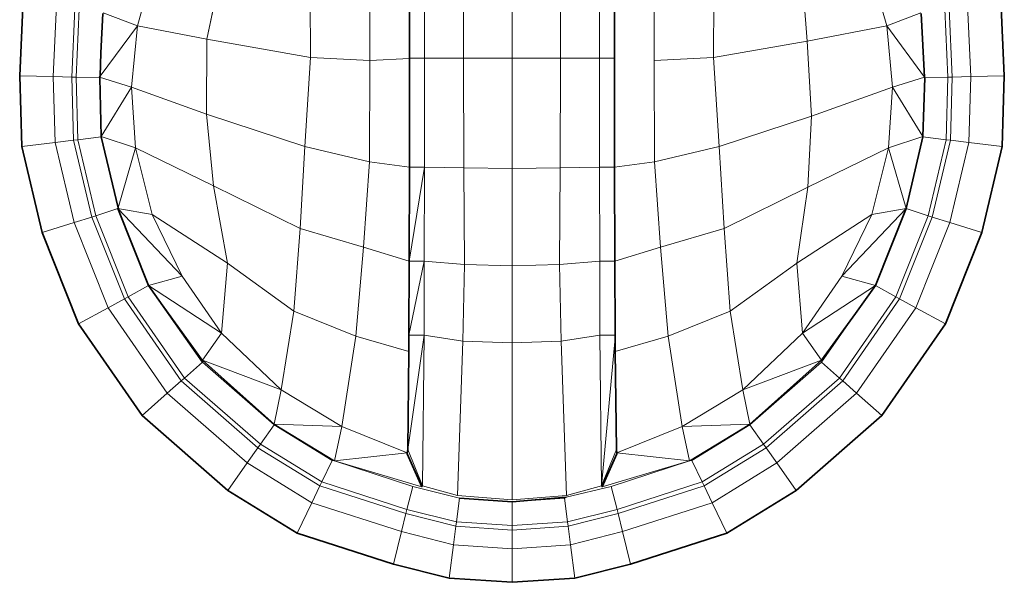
# Model space of a CAD drawing. Header units: inches. Extents: x 0 to 12.9, y 0 to 8.3.
# Tile 8 of 33: x 2.968 to 3.176, y 6.375 to 6.494. Entities that reach past the tile are written whole.
import ezdxf

# ---------------------------------------------------------------- set-up
doc = ezdxf.new("R2010")
doc.units = ezdxf.units.IN
doc.header["$MEASUREMENT"] = 0

# ---------------------------------------------------------------- blocks, each defined once
blk = doc.blocks.new('MODEL_0')
at = {"lineweight": 0}
for p, q in [((2.99257, 6.49306), (2.99667, 6.508)), ((2.99667, 6.508), (2.99257, 6.49306)), ((3.07206, 6.48624), (3.07206, 6.50686)), ((3.07206, 6.50686), (3.07206, 6.48624)), ((3.14743, 6.508), (3.15154, 6.49306)), ((3.15154, 6.49306), (3.14743, 6.508)), ((3.0073, 6.49022), (3.01075, 6.50633)), ((3.01075, 6.50633), (3.0073, 6.49022)), ((3.02925, 6.50501), (3.02927, 6.48634)), ((3.02927, 6.48634), (3.02925, 6.50501)), ((3.0503, 6.48623), (3.0503, 6.50523)), ((3.0503, 6.50523), (3.0503, 6.48623)), ((3.05352, 6.48623), (3.05352, 6.50639)), ((3.05352, 6.50639), (3.05352, 6.48623)), ((3.06178, 6.48623), (3.0617, 6.50662)), ((3.0617, 6.50662), (3.06178, 6.48623)), ((3.0824, 6.50662), (3.08233, 6.48623)), ((3.08233, 6.48623), (3.0824, 6.50662)), ((3.09058, 6.50639), (3.09058, 6.48623)), ((3.09058, 6.48623), (3.09058, 6.50639)), ((3.0938, 6.50523), (3.0938, 6.48623)), ((3.11483, 6.48634), (3.11485, 6.50501)), ((3.11485, 6.50501), (3.11483, 6.48634)), ((3.13336, 6.50633), (3.13465, 6.48984)), ((3.13465, 6.48984), (3.13336, 6.50633)), ((3.04189, 6.48572), (3.04189, 6.50446)), ((3.04189, 6.50446), (3.04189, 6.48572)), ((3.10222, 6.48572), (3.10222, 6.50446)), ((2.96833, 6.49874), (2.96761, 6.48246)), ((2.96761, 6.48246), (2.96833, 6.49874)), ((3.17649, 6.48246), (3.17577, 6.49874)), ((3.17577, 6.49874), (3.17649, 6.48246)), ((2.97471, 6.4823), (2.97539, 6.49747)), ((2.97539, 6.49747), (2.97471, 6.4823)), ((2.97865, 6.48221), (2.9793, 6.49677)), ((2.9793, 6.49677), (2.97865, 6.48221)), ((2.97957, 6.4822), (2.98021, 6.4966)), ((2.98021, 6.4966), (2.97957, 6.4822)), ((3.16389, 6.4966), (3.16453, 6.4822)), ((3.16453, 6.4822), (3.16389, 6.4966)), ((3.16481, 6.49677), (3.16545, 6.48221)), ((3.16545, 6.48221), (3.16481, 6.49677)), ((3.16872, 6.49747), (3.16939, 6.4823)), ((3.16939, 6.4823), (3.16872, 6.49747)), ((2.98485, 6.48738), (2.98522, 6.4957)), ((2.98522, 6.4957), (2.98485, 6.48738)), ((2.99257, 6.49306), (2.98531, 6.49587)), ((2.98531, 6.49587), (2.99257, 6.49306)), ((3.1588, 6.49587), (3.15154, 6.49306)), ((3.15154, 6.49306), (3.1588, 6.49587)), ((3.15888, 6.4957), (3.15953, 6.48219)), ((3.15953, 6.48219), (3.15888, 6.4957)), ((2.98471, 6.48237), (2.99257, 6.49306)), ((2.99257, 6.49306), (2.98471, 6.48237)), ((2.99134, 6.48004), (2.99257, 6.49306)), ((2.99257, 6.49306), (2.99134, 6.48004)), ((2.99257, 6.49306), (3.0073, 6.49022)), ((3.0073, 6.49022), (2.99257, 6.49306)), ((3.13465, 6.48984), (3.15154, 6.49306)), ((3.15154, 6.49306), (3.13465, 6.48984)), ((3.15154, 6.49306), (3.15276, 6.48004)), ((3.15276, 6.48004), (3.15154, 6.49306)), ((3.15154, 6.49306), (3.15953, 6.48219)), ((3.15953, 6.48219), (3.15154, 6.49306)), ((3.00726, 6.47432), (3.0073, 6.49022)), ((3.0073, 6.49022), (3.00726, 6.47432)), ((3.02927, 6.48634), (3.0073, 6.49022)), ((3.0073, 6.49022), (3.02927, 6.48634)), ((3.11483, 6.48634), (3.13465, 6.48984)), ((3.13465, 6.48984), (3.11483, 6.48634)), ((3.13465, 6.48984), (3.13561, 6.47392)), ((3.13561, 6.47392), (3.13465, 6.48984)), ((2.98471, 6.48237), (2.98485, 6.48738)), ((2.98485, 6.48738), (2.98471, 6.48237)), ((3.02927, 6.48634), (3.02811, 6.4675)), ((3.02811, 6.4675), (3.02927, 6.48634)), ((3.02927, 6.48634), (3.04189, 6.48572)), ((3.04189, 6.48572), (3.02927, 6.48634)), ((3.0503, 6.48614), (3.04189, 6.48572)), ((3.04189, 6.48572), (3.0503, 6.48614)), ((3.05352, 6.48623), (3.0503, 6.48623)), ((3.0503, 6.48614), (3.0503, 6.48623)), ((3.0503, 6.48623), (3.05352, 6.48623)), ((3.0503, 6.48623), (3.0503, 6.48614)), ((3.0503, 6.46308), (3.0503, 6.48614)), ((3.0503, 6.48614), (3.0503, 6.46308)), ((3.06178, 6.48623), (3.05352, 6.48623)), ((3.05352, 6.48623), (3.06178, 6.48623)), ((3.05352, 6.46308), (3.05352, 6.48623)), ((3.05352, 6.48623), (3.05352, 6.46308)), ((3.07206, 6.48624), (3.06178, 6.48623)), ((3.06178, 6.48623), (3.07206, 6.48624)), ((3.06185, 6.46295), (3.06178, 6.48623)), ((3.06178, 6.48623), (3.06185, 6.46295)), ((3.08233, 6.48623), (3.07206, 6.48624)), ((3.07206, 6.48624), (3.08233, 6.48623)), ((3.07206, 6.46281), (3.07206, 6.48624)), ((3.07206, 6.48624), (3.07206, 6.46281)), ((3.08225, 6.46295), (3.08233, 6.48623)), ((3.08233, 6.48623), (3.08225, 6.46295)), ((3.09058, 6.48623), (3.08233, 6.48623)), ((3.08233, 6.48623), (3.09058, 6.48623)), ((3.0938, 6.48623), (3.09058, 6.48623)), ((3.09058, 6.48623), (3.09058, 6.46308)), ((3.09058, 6.46308), (3.09058, 6.48623)), ((3.09058, 6.48623), (3.0938, 6.48623)), ((3.0938, 6.48623), (3.0938, 6.48614)), ((3.0938, 6.48614), (3.09382, 6.46307)), ((3.10222, 6.48572), (3.11483, 6.48634)), ((3.11483, 6.48634), (3.10222, 6.48572)), ((3.11483, 6.48634), (3.11599, 6.4675)), ((3.11599, 6.4675), (3.11483, 6.48634)), ((3.04189, 6.48572), (3.04184, 6.46424)), ((3.04184, 6.46424), (3.04189, 6.48572)), ((3.10226, 6.46424), (3.10222, 6.48572)), ((2.96761, 6.48246), (2.96803, 6.46747)), ((2.97471, 6.4823), (2.96761, 6.48246)), ((2.96803, 6.46747), (2.96761, 6.48246)), ((2.96761, 6.48246), (2.97471, 6.4823)), ((2.9751, 6.46833), (2.97471, 6.4823)), ((2.97471, 6.4823), (2.97865, 6.48221)), ((2.97865, 6.48221), (2.97471, 6.4823)), ((2.97471, 6.4823), (2.9751, 6.46833)), ((2.97903, 6.4688), (2.97865, 6.48221)), ((2.97865, 6.48221), (2.97957, 6.4822)), ((2.97957, 6.4822), (2.97865, 6.48221)), ((2.97865, 6.48221), (2.97903, 6.4688)), ((2.98458, 6.48208), (2.97957, 6.4822)), ((2.97995, 6.46891), (2.97957, 6.4822)), ((2.97957, 6.4822), (2.98458, 6.48208)), ((2.97957, 6.4822), (2.97995, 6.46891)), ((2.98457, 6.48219), (2.98471, 6.48237)), ((2.98471, 6.48237), (2.98457, 6.48219)), ((2.99134, 6.48004), (2.98457, 6.48219)), ((2.98457, 6.48219), (2.98458, 6.48208)), ((2.98458, 6.48208), (2.98457, 6.48219)), ((2.98457, 6.48219), (2.99134, 6.48004)), ((2.98458, 6.48208), (2.98489, 6.46961)), ((2.98489, 6.46961), (2.98458, 6.48208)), ((3.15953, 6.48219), (3.15276, 6.48004)), ((3.15276, 6.48004), (3.15953, 6.48219)), ((3.15922, 6.46961), (3.1596, 6.48208)), ((3.1596, 6.48208), (3.15922, 6.46961)), ((3.1596, 6.48208), (3.15953, 6.48219)), ((3.15953, 6.48219), (3.1596, 6.48208)), ((3.16453, 6.4822), (3.1596, 6.48208)), ((3.1596, 6.48208), (3.16453, 6.4822)), ((3.16453, 6.4822), (3.16416, 6.46891)), ((3.16416, 6.46891), (3.16453, 6.4822)), ((3.16453, 6.4822), (3.16545, 6.48221)), ((3.16545, 6.48221), (3.16453, 6.4822)), ((3.16545, 6.48221), (3.16507, 6.4688)), ((3.16507, 6.4688), (3.16545, 6.48221)), ((3.16545, 6.48221), (3.16939, 6.4823)), ((3.16939, 6.4823), (3.16545, 6.48221)), ((3.16939, 6.4823), (3.169, 6.46833)), ((3.169, 6.46833), (3.16939, 6.4823)), ((3.16939, 6.4823), (3.17649, 6.48246)), ((3.17649, 6.48246), (3.16939, 6.4823)), ((3.17607, 6.46747), (3.17649, 6.48246)), ((3.17649, 6.48246), (3.17607, 6.46747)), ((2.98489, 6.46961), (2.99134, 6.48004)), ((2.99134, 6.48004), (2.98489, 6.46961)), ((3.00726, 6.47432), (2.99134, 6.48004)), ((2.99134, 6.48004), (3.00726, 6.47432)), ((2.99221, 6.46722), (2.99134, 6.48004)), ((2.99134, 6.48004), (2.99221, 6.46722)), ((3.15276, 6.48004), (3.13561, 6.47392)), ((3.13561, 6.47392), (3.15276, 6.48004)), ((3.15276, 6.48004), (3.1519, 6.46722)), ((3.1519, 6.46722), (3.15276, 6.48004)), ((3.15276, 6.48004), (3.15922, 6.46961)), ((3.15922, 6.46961), (3.15276, 6.48004)), ((3.02811, 6.4675), (3.00726, 6.47432)), ((3.00872, 6.45912), (3.00726, 6.47432)), ((3.00726, 6.47432), (3.02811, 6.4675)), ((3.00726, 6.47432), (3.00872, 6.45912)), ((3.11599, 6.4675), (3.13561, 6.47392)), ((3.13561, 6.47392), (3.11599, 6.4675)), ((3.13561, 6.47392), (3.13479, 6.45883)), ((3.13479, 6.45883), (3.13561, 6.47392)), ((2.97995, 6.46891), (2.98491, 6.46952)), ((2.98491, 6.46952), (2.97995, 6.46891)), ((2.99221, 6.46722), (2.98489, 6.46961)), ((2.98489, 6.46961), (2.99221, 6.46722)), ((2.98491, 6.46952), (2.98489, 6.46961)), ((2.98489, 6.46961), (2.98491, 6.46952)), ((2.9885, 6.45443), (2.98491, 6.46952)), ((2.98491, 6.46952), (2.9885, 6.45443)), ((3.15922, 6.46961), (3.1519, 6.46722)), ((3.1519, 6.46722), (3.15922, 6.46961)), ((3.1592, 6.46952), (3.15564, 6.4543)), ((3.15564, 6.4543), (3.1592, 6.46952)), ((3.15922, 6.46961), (3.1592, 6.46952)), ((3.1592, 6.46952), (3.15922, 6.46961)), ((3.1592, 6.46952), (3.16416, 6.46891)), ((3.16416, 6.46891), (3.1592, 6.46952)), ((2.9751, 6.46833), (2.96803, 6.46747)), ((2.96803, 6.46747), (2.9751, 6.46833)), ((2.96803, 6.46747), (2.97238, 6.44923)), ((2.97238, 6.44923), (2.96803, 6.46747)), ((2.9751, 6.46833), (2.97903, 6.4688)), ((2.97903, 6.4688), (2.9751, 6.46833)), ((2.97915, 6.45133), (2.9751, 6.46833)), ((2.9751, 6.46833), (2.97915, 6.45133)), ((2.97903, 6.4688), (2.97995, 6.46891)), ((2.97995, 6.46891), (2.97903, 6.4688)), ((2.98291, 6.45249), (2.97903, 6.4688)), ((2.97903, 6.4688), (2.98291, 6.45249)), ((2.98379, 6.45277), (2.97995, 6.46891)), ((2.97995, 6.46891), (2.98379, 6.45277)), ((2.9885, 6.45443), (2.99221, 6.46722)), ((2.99221, 6.46722), (2.9885, 6.45443)), ((2.99569, 6.45306), (2.99221, 6.46722)), ((2.99221, 6.46722), (3.00872, 6.45912)), ((3.00872, 6.45912), (2.99221, 6.46722)), ((2.99221, 6.46722), (2.99569, 6.45306)), ((3.02708, 6.45007), (3.02811, 6.4675)), ((3.02811, 6.4675), (3.02708, 6.45007)), ((3.04184, 6.46424), (3.02811, 6.4675)), ((3.02811, 6.4675), (3.04184, 6.46424)), ((3.10226, 6.46424), (3.11599, 6.4675)), ((3.11599, 6.4675), (3.10226, 6.46424)), ((3.11599, 6.4675), (3.11703, 6.45007)), ((3.11703, 6.45007), (3.11599, 6.4675)), ((3.13479, 6.45883), (3.1519, 6.46722)), ((3.1519, 6.46722), (3.13479, 6.45883)), ((3.1519, 6.46722), (3.14841, 6.45306)), ((3.14841, 6.45306), (3.1519, 6.46722)), ((3.1519, 6.46722), (3.15564, 6.4543)), ((3.15564, 6.4543), (3.1519, 6.46722)), ((3.16416, 6.46891), (3.16032, 6.45277)), ((3.16032, 6.45277), (3.16416, 6.46891)), ((3.16507, 6.4688), (3.1612, 6.45249)), ((3.1612, 6.45249), (3.16507, 6.4688)), ((3.16416, 6.46891), (3.16507, 6.4688)), ((3.16507, 6.4688), (3.16416, 6.46891)), ((3.169, 6.46833), (3.16495, 6.45133)), ((3.16495, 6.45133), (3.169, 6.46833)), ((3.16507, 6.4688), (3.169, 6.46833)), ((3.169, 6.46833), (3.16507, 6.4688)), ((3.169, 6.46833), (3.17607, 6.46747)), ((3.17607, 6.46747), (3.169, 6.46833)), ((3.17173, 6.44923), (3.17607, 6.46747)), ((3.17607, 6.46747), (3.17173, 6.44923)), ((3.04184, 6.46424), (3.04054, 6.44612)), ((3.04054, 6.44612), (3.04184, 6.46424)), ((3.04184, 6.46424), (3.0503, 6.46308)), ((3.0503, 6.46308), (3.04184, 6.46424)), ((3.05024, 6.44315), (3.05352, 6.46308)), ((3.0503, 6.46308), (3.05024, 6.44315)), ((3.05024, 6.44315), (3.0503, 6.46308)), ((3.05352, 6.46308), (3.05024, 6.44315)), ((3.05352, 6.46308), (3.0503, 6.46308)), ((3.0503, 6.46308), (3.05352, 6.46308)), ((3.05345, 6.44315), (3.05352, 6.46308)), ((3.05352, 6.46308), (3.05345, 6.44315)), ((3.05352, 6.46308), (3.06185, 6.46295)), ((3.06185, 6.46295), (3.05352, 6.46308)), ((3.06195, 6.44244), (3.06185, 6.46295)), ((3.06185, 6.46295), (3.07206, 6.46281)), ((3.07206, 6.46281), (3.06185, 6.46295)), ((3.06185, 6.46295), (3.06195, 6.44244)), ((3.08225, 6.46295), (3.07206, 6.46281)), ((3.07206, 6.46281), (3.08225, 6.46295)), ((3.08225, 6.46295), (3.08215, 6.44244)), ((3.08215, 6.44244), (3.08225, 6.46295)), ((3.09058, 6.46308), (3.08225, 6.46295)), ((3.08225, 6.46295), (3.09058, 6.46308)), ((3.09065, 6.44315), (3.09058, 6.46308)), ((3.09058, 6.46308), (3.09382, 6.46307)), ((3.09058, 6.46308), (3.09065, 6.44315)), ((3.09382, 6.46307), (3.09058, 6.46308)), ((3.09382, 6.46307), (3.10226, 6.46424)), ((3.09387, 6.44315), (3.09382, 6.46307)), ((3.09382, 6.46307), (3.09387, 6.44315)), ((3.10226, 6.46424), (3.10357, 6.44612)), ((3.10357, 6.44612), (3.10226, 6.46424)), ((3.07206, 6.44219), (3.07206, 6.46281)), ((3.07206, 6.46281), (3.07206, 6.44219)), ((3.02708, 6.45007), (3.00872, 6.45912)), ((3.01166, 6.44269), (3.00872, 6.45912)), ((3.00872, 6.45912), (3.02708, 6.45007)), ((3.00872, 6.45912), (3.01166, 6.44269)), ((3.13479, 6.45883), (3.11703, 6.45007)), ((3.11703, 6.45007), (3.13479, 6.45883)), ((3.13479, 6.45883), (3.13245, 6.44269)), ((3.13245, 6.44269), (3.13479, 6.45883)), ((2.98291, 6.45249), (2.98379, 6.45277)), ((2.98379, 6.45277), (2.98291, 6.45249)), ((2.98379, 6.45277), (2.98846, 6.4543)), ((2.98846, 6.4543), (2.98379, 6.45277)), ((2.99063, 6.43559), (2.98379, 6.45277)), ((2.98379, 6.45277), (2.99063, 6.43559)), ((2.98846, 6.4543), (2.9885, 6.45443)), ((2.9885, 6.45443), (2.98846, 6.4543)), ((3.0021, 6.43998), (2.98846, 6.4543)), ((2.98846, 6.4543), (2.99569, 6.45306)), ((2.99493, 6.43796), (2.98846, 6.4543)), ((2.98846, 6.4543), (3.0021, 6.43998)), ((2.98846, 6.4543), (2.99493, 6.43796)), ((2.99569, 6.45306), (2.98846, 6.4543)), ((3.0021, 6.43998), (2.99569, 6.45306)), ((2.99569, 6.45306), (3.01166, 6.44269)), ((2.99569, 6.45306), (3.0021, 6.43998)), ((3.01166, 6.44269), (2.99569, 6.45306)), ((3.13245, 6.44269), (3.14841, 6.45306)), ((3.14841, 6.45306), (3.13245, 6.44269)), ((3.15564, 6.4543), (3.142, 6.43998)), ((3.142, 6.43998), (3.15564, 6.4543)), ((3.14841, 6.45306), (3.142, 6.43998)), ((3.142, 6.43998), (3.14841, 6.45306)), ((3.14841, 6.45306), (3.15564, 6.4543)), ((3.15564, 6.4543), (3.14841, 6.45306)), ((3.15564, 6.4543), (3.14917, 6.43796)), ((3.14917, 6.43796), (3.15564, 6.4543)), ((3.16032, 6.45277), (3.15348, 6.43558)), ((3.15348, 6.43558), (3.16032, 6.45277)), ((3.15564, 6.4543), (3.16032, 6.45277)), ((3.16032, 6.45277), (3.15564, 6.4543)), ((3.16032, 6.45277), (3.1612, 6.45249)), ((3.1612, 6.45249), (3.16032, 6.45277)), ((2.97915, 6.45133), (2.97238, 6.44923)), ((2.97238, 6.44923), (2.97915, 6.45133)), ((2.97915, 6.45133), (2.98291, 6.45249)), ((2.98291, 6.45249), (2.97915, 6.45133)), ((2.98635, 6.43325), (2.97915, 6.45133)), ((2.97915, 6.45133), (2.98635, 6.43325)), ((2.98982, 6.43515), (2.98291, 6.45249)), ((2.98291, 6.45249), (2.98982, 6.43515)), ((3.1612, 6.45249), (3.15428, 6.43515)), ((3.15428, 6.43515), (3.1612, 6.45249)), ((3.16495, 6.45133), (3.15775, 6.43325)), ((3.15775, 6.43325), (3.16495, 6.45133)), ((3.1612, 6.45249), (3.16495, 6.45133)), ((3.16495, 6.45133), (3.1612, 6.45249)), ((3.16495, 6.45133), (3.17173, 6.44923)), ((3.17173, 6.44923), (3.16495, 6.45133)), ((2.97238, 6.44923), (2.9801, 6.42983)), ((2.9801, 6.42983), (2.97238, 6.44923)), ((3.02576, 6.43252), (3.02708, 6.45007)), ((3.02708, 6.45007), (3.02576, 6.43252)), ((3.04054, 6.44612), (3.02708, 6.45007)), ((3.02708, 6.45007), (3.04054, 6.44612)), ((3.11703, 6.45007), (3.10357, 6.44612)), ((3.10357, 6.44612), (3.11703, 6.45007)), ((3.11703, 6.45007), (3.11834, 6.43252)), ((3.11834, 6.43252), (3.11703, 6.45007)), ((3.16401, 6.42983), (3.17173, 6.44923)), ((3.17173, 6.44923), (3.16401, 6.42983)), ((3.03892, 6.42727), (3.04054, 6.44612)), ((3.04054, 6.44612), (3.03892, 6.42727)), ((3.04054, 6.44612), (3.05024, 6.44315)), ((3.05024, 6.44315), (3.04054, 6.44612)), ((3.10357, 6.44612), (3.09387, 6.44315)), ((3.09387, 6.44315), (3.10357, 6.44612)), ((3.10357, 6.44612), (3.10518, 6.42727)), ((3.10518, 6.42727), (3.10357, 6.44612)), ((3.0104, 6.42788), (3.01166, 6.44269)), ((3.01166, 6.44269), (3.0104, 6.42788)), ((3.01166, 6.44269), (3.02576, 6.43252)), ((3.02576, 6.43252), (3.01166, 6.44269)), ((3.05017, 6.42743), (3.05345, 6.44315)), ((3.05345, 6.44315), (3.05017, 6.42743)), ((3.05017, 6.42743), (3.05024, 6.44315)), ((3.05024, 6.44315), (3.05017, 6.42743)), ((3.05024, 6.44315), (3.05345, 6.44315)), ((3.05345, 6.44315), (3.05024, 6.44315)), ((3.05339, 6.42743), (3.05345, 6.44315)), ((3.05345, 6.44315), (3.05339, 6.42743)), ((3.06195, 6.44244), (3.05345, 6.44315)), ((3.05345, 6.44315), (3.06195, 6.44244)), ((3.06165, 6.42619), (3.06195, 6.44244)), ((3.06195, 6.44244), (3.06165, 6.42619)), ((3.07206, 6.44219), (3.06195, 6.44244)), ((3.06195, 6.44244), (3.07206, 6.44219)), ((3.08215, 6.44244), (3.07206, 6.44219)), ((3.07206, 6.44219), (3.08215, 6.44244)), ((3.07206, 6.42584), (3.07206, 6.44219)), ((3.07206, 6.44219), (3.07206, 6.42584)), ((3.08215, 6.44244), (3.09065, 6.44315)), ((3.09065, 6.44315), (3.08215, 6.44244)), ((3.08246, 6.42619), (3.08215, 6.44244)), ((3.08215, 6.44244), (3.08246, 6.42619)), ((3.09387, 6.44315), (3.09065, 6.44315)), ((3.09065, 6.44315), (3.09387, 6.44315)), ((3.09071, 6.42743), (3.09065, 6.44315)), ((3.09065, 6.44315), (3.09071, 6.42743)), ((3.09387, 6.44315), (3.09393, 6.42743)), ((3.09393, 6.42743), (3.09387, 6.44315)), ((3.11834, 6.43252), (3.13245, 6.44269)), ((3.13245, 6.44269), (3.11834, 6.43252)), ((3.13245, 6.44269), (3.1337, 6.42788)), ((3.1337, 6.42788), (3.13245, 6.44269)), ((2.99493, 6.43796), (3.0021, 6.43998)), ((3.0021, 6.43998), (2.99493, 6.43796)), ((3.0104, 6.42788), (3.0021, 6.43998)), ((3.0021, 6.43998), (3.0104, 6.42788)), ((3.142, 6.43998), (3.1337, 6.42788)), ((3.1337, 6.42788), (3.142, 6.43998)), ((3.142, 6.43998), (3.14917, 6.43796)), ((3.14917, 6.43796), (3.142, 6.43998)), ((2.99493, 6.43796), (2.99063, 6.43559)), ((2.99063, 6.43559), (2.99493, 6.43796)), ((3.0104, 6.42788), (2.99493, 6.43796)), ((2.99493, 6.43796), (3.0104, 6.42788)), ((3.00636, 6.42217), (2.99493, 6.43796)), ((2.99493, 6.43796), (3.00637, 6.42172)), ((3.14917, 6.43796), (3.1337, 6.42788)), ((3.1337, 6.42788), (3.14917, 6.43796)), ((3.14917, 6.43796), (3.14491, 6.43207)), ((3.14491, 6.43207), (3.14917, 6.43796)), ((3.15348, 6.43558), (3.14917, 6.43796)), ((3.14917, 6.43796), (3.15348, 6.43558)), ((2.98635, 6.43325), (2.98982, 6.43515)), ((2.98982, 6.43515), (2.98635, 6.43325)), ((2.98982, 6.43515), (2.99063, 6.43559)), ((2.99063, 6.43559), (2.98982, 6.43515)), ((3.00189, 6.41774), (2.98982, 6.43515)), ((2.98982, 6.43515), (3.00189, 6.41774)), ((3.00258, 6.41835), (2.99063, 6.43559)), ((2.99063, 6.43559), (3.00258, 6.41835)), ((3.15348, 6.43558), (3.14152, 6.41835)), ((3.14152, 6.41835), (3.15348, 6.43558)), ((3.15428, 6.43515), (3.14221, 6.41774)), ((3.14221, 6.41774), (3.15428, 6.43515)), ((3.15348, 6.43558), (3.15428, 6.43515)), ((3.15428, 6.43515), (3.15348, 6.43558)), ((3.15428, 6.43515), (3.15775, 6.43325)), ((3.15775, 6.43325), (3.15428, 6.43515)), ((2.98635, 6.43325), (2.9801, 6.42983)), ((2.9801, 6.42983), (2.98635, 6.43325)), ((2.99893, 6.41511), (2.98635, 6.43325)), ((2.98635, 6.43325), (2.99893, 6.41511)), ((3.02305, 6.41588), (3.02576, 6.43252)), ((3.02576, 6.43252), (3.02305, 6.41588)), ((3.03892, 6.42727), (3.02576, 6.43252)), ((3.02576, 6.43252), (3.03892, 6.42727)), ((3.11834, 6.43252), (3.10518, 6.42727)), ((3.10518, 6.42727), (3.11834, 6.43252)), ((3.11834, 6.43252), (3.12105, 6.41588)), ((3.12105, 6.41588), (3.11834, 6.43252)), ((3.13773, 6.42172), (3.14491, 6.43207)), ((3.14491, 6.43207), (3.13774, 6.42217)), ((3.15775, 6.43325), (3.14517, 6.41511)), ((3.14517, 6.41511), (3.15775, 6.43325)), ((3.15775, 6.43325), (3.16401, 6.42983)), ((3.16401, 6.42983), (3.15775, 6.43325)), ((2.9801, 6.42983), (2.9936, 6.41037)), ((2.9936, 6.41037), (2.9801, 6.42983)), ((3.15051, 6.41037), (3.16401, 6.42983)), ((3.16401, 6.42983), (3.15051, 6.41037)), ((3.00636, 6.42217), (3.0104, 6.42788)), ((3.0104, 6.42788), (3.00636, 6.42217)), ((3.02305, 6.41588), (3.0104, 6.42788)), ((3.0104, 6.42788), (3.02305, 6.41588)), ((3.1337, 6.42788), (3.12105, 6.41588)), ((3.12105, 6.41588), (3.1337, 6.42788)), ((3.1337, 6.42788), (3.13774, 6.42217)), ((3.13774, 6.42217), (3.1337, 6.42788)), ((3.03892, 6.42727), (3.03593, 6.40805)), ((3.03593, 6.40805), (3.03892, 6.42727)), ((3.05014, 6.42401), (3.03892, 6.42727)), ((3.03892, 6.42727), (3.05014, 6.42401)), ((3.04992, 6.40322), (3.05339, 6.42743)), ((3.05339, 6.42743), (3.04992, 6.40322)), ((3.05014, 6.42401), (3.05017, 6.42728)), ((3.05017, 6.42728), (3.05014, 6.42401)), ((3.05339, 6.42743), (3.05017, 6.42743)), ((3.05017, 6.42743), (3.05339, 6.42743)), ((3.05017, 6.42728), (3.05017, 6.42743)), ((3.05017, 6.42743), (3.05017, 6.42728)), ((3.05303, 6.39547), (3.05339, 6.42743)), ((3.05339, 6.42743), (3.05303, 6.39547)), ((3.05339, 6.42743), (3.06165, 6.42619)), ((3.06165, 6.42619), (3.05339, 6.42743)), ((3.06052, 6.3934), (3.06165, 6.42619)), ((3.06165, 6.42619), (3.06052, 6.3934)), ((3.06165, 6.42619), (3.07206, 6.42584)), ((3.07206, 6.42584), (3.06165, 6.42619)), ((3.07206, 6.42584), (3.08246, 6.42619)), ((3.08246, 6.42619), (3.07206, 6.42584)), ((3.07206, 6.39249), (3.07206, 6.42584)), ((3.07206, 6.42584), (3.07206, 6.39249)), ((3.09071, 6.42743), (3.08246, 6.42619)), ((3.08246, 6.42619), (3.09071, 6.42743)), ((3.08358, 6.3934), (3.08246, 6.42619)), ((3.08246, 6.42619), (3.08358, 6.3934)), ((3.09393, 6.42743), (3.09071, 6.42743)), ((3.09107, 6.39547), (3.09071, 6.42743)), ((3.09071, 6.42743), (3.09393, 6.42743)), ((3.09071, 6.42743), (3.09107, 6.39547)), ((3.09393, 6.4269), (3.09107, 6.39547)), ((3.09107, 6.39547), (3.09393, 6.4269)), ((3.09393, 6.4269), (3.09393, 6.42743)), ((3.09393, 6.42743), (3.09393, 6.4269)), ((3.09396, 6.42401), (3.09393, 6.4269)), ((3.09393, 6.4269), (3.09396, 6.42401)), ((3.10518, 6.42727), (3.09396, 6.42401)), ((3.09396, 6.42401), (3.10518, 6.42727)), ((3.10818, 6.40805), (3.10518, 6.42727)), ((3.10518, 6.42727), (3.10818, 6.40805)), ((3.04992, 6.40322), (3.05014, 6.42401)), ((3.05014, 6.42401), (3.04992, 6.40322)), ((3.09419, 6.40322), (3.09396, 6.42401)), ((3.09396, 6.42401), (3.09419, 6.40322)), ((3.00258, 6.41835), (3.00637, 6.42172)), ((3.00637, 6.42172), (3.00258, 6.41835)), ((3.02305, 6.41588), (3.00636, 6.42217)), ((3.02161, 6.40854), (3.00636, 6.42217)), ((3.00636, 6.42217), (3.02305, 6.41588)), ((3.00637, 6.42172), (3.0216, 6.40845)), ((3.12105, 6.41588), (3.13774, 6.42217)), ((3.13774, 6.42217), (3.12105, 6.41588)), ((3.13774, 6.42217), (3.12251, 6.40854)), ((3.12251, 6.40845), (3.13773, 6.42172)), ((3.13773, 6.42172), (3.14152, 6.41835)), ((3.14152, 6.41835), (3.13773, 6.42172)), ((2.99893, 6.41511), (3.00189, 6.41774)), ((3.00189, 6.41774), (2.99893, 6.41511)), ((3.00189, 6.41774), (3.00258, 6.41835)), ((3.00258, 6.41835), (3.00189, 6.41774)), ((3.01815, 6.40356), (3.00189, 6.41774)), ((3.00189, 6.41774), (3.01815, 6.40356)), ((3.01868, 6.4043), (3.00258, 6.41835)), ((3.00258, 6.41835), (3.01868, 6.4043)), ((3.14152, 6.41835), (3.12542, 6.40431)), ((3.12542, 6.40431), (3.14152, 6.41835)), ((3.14221, 6.41774), (3.12595, 6.40356)), ((3.12595, 6.40356), (3.14221, 6.41774)), ((3.14152, 6.41835), (3.14221, 6.41774)), ((3.14221, 6.41774), (3.14152, 6.41835)), ((3.14221, 6.41774), (3.14517, 6.41511)), ((3.14517, 6.41511), (3.14221, 6.41774)), ((2.99893, 6.41511), (2.9936, 6.41037)), ((2.9936, 6.41037), (2.99893, 6.41511)), ((3.01588, 6.40033), (2.99893, 6.41511)), ((2.99893, 6.41511), (3.01588, 6.40033)), ((3.02161, 6.40854), (3.02305, 6.41588)), ((3.02305, 6.41588), (3.02161, 6.40854)), ((3.03593, 6.40805), (3.02305, 6.41588)), ((3.02305, 6.41588), (3.03593, 6.40805)), ((3.12105, 6.41588), (3.10818, 6.40805)), ((3.10818, 6.40805), (3.12105, 6.41588)), ((3.12251, 6.40854), (3.12105, 6.41588)), ((3.12105, 6.41588), (3.12251, 6.40854)), ((3.14517, 6.41511), (3.12822, 6.40033)), ((3.12822, 6.40033), (3.14517, 6.41511)), ((3.14517, 6.41511), (3.15051, 6.41037)), ((3.15051, 6.41037), (3.14517, 6.41511)), ((2.9936, 6.41037), (3.01178, 6.39451)), ((3.01178, 6.39451), (2.9936, 6.41037)), ((3.13233, 6.39451), (3.15051, 6.41037)), ((3.15051, 6.41037), (3.13233, 6.39451)), ((3.0216, 6.40845), (3.01868, 6.4043)), ((3.01868, 6.4043), (3.0216, 6.40845)), ((3.0216, 6.40845), (3.03391, 6.40087)), ((3.03593, 6.40805), (3.02161, 6.40854)), ((3.03441, 6.40081), (3.02161, 6.40854)), ((3.02161, 6.40854), (3.03593, 6.40805)), ((3.03593, 6.40805), (3.03441, 6.40081)), ((3.03441, 6.40081), (3.03593, 6.40805)), ((3.04979, 6.40248), (3.03593, 6.40805)), ((3.03593, 6.40805), (3.04979, 6.40248)), ((3.10818, 6.40805), (3.09431, 6.40248)), ((3.09431, 6.40248), (3.10818, 6.40805)), ((3.10818, 6.40805), (3.12251, 6.40854)), ((3.12251, 6.40854), (3.10818, 6.40805)), ((3.10969, 6.40081), (3.10818, 6.40805)), ((3.10818, 6.40805), (3.10969, 6.40081)), ((3.12251, 6.40854), (3.10969, 6.40081)), ((3.1102, 6.40087), (3.12251, 6.40845)), ((3.12542, 6.40431), (3.12251, 6.40845)), ((3.12251, 6.40845), (3.12542, 6.40431)), ((3.01588, 6.40033), (3.01815, 6.40356)), ((3.01815, 6.40356), (3.01588, 6.40033)), ((3.01815, 6.40356), (3.01868, 6.4043)), ((3.01868, 6.4043), (3.01815, 6.40356)), ((3.0313, 6.39548), (3.01815, 6.40356)), ((3.01815, 6.40356), (3.0313, 6.39548)), ((3.0317, 6.39631), (3.01868, 6.4043)), ((3.01868, 6.4043), (3.0317, 6.39631)), ((3.03441, 6.40081), (3.04979, 6.40248)), ((3.04979, 6.40248), (3.03441, 6.40081)), ((3.04992, 6.40322), (3.04979, 6.40248)), ((3.04979, 6.40248), (3.04979, 6.40224)), ((3.05303, 6.39547), (3.04992, 6.40322)), ((3.09419, 6.40322), (3.09107, 6.39547)), ((3.09431, 6.40248), (3.09419, 6.40322)), ((3.09432, 6.40224), (3.09431, 6.40248)), ((3.09431, 6.40248), (3.10969, 6.40081)), ((3.10969, 6.40081), (3.09431, 6.40248)), ((3.12542, 6.40431), (3.1124, 6.39631)), ((3.1124, 6.39631), (3.12542, 6.40431)), ((3.12595, 6.40356), (3.1128, 6.39548)), ((3.1128, 6.39548), (3.12595, 6.40356)), ((3.12542, 6.40431), (3.12595, 6.40356)), ((3.12595, 6.40356), (3.12542, 6.40431)), ((3.12595, 6.40356), (3.12822, 6.40033)), ((3.12822, 6.40033), (3.12595, 6.40356)), ((3.01588, 6.40033), (3.01178, 6.39451)), ((3.01178, 6.39451), (3.01588, 6.40033)), ((3.02958, 6.39191), (3.01588, 6.40033)), ((3.01588, 6.40033), (3.02958, 6.39191)), ((3.0317, 6.39631), (3.03391, 6.40087)), ((3.03391, 6.40087), (3.0317, 6.39631)), ((3.03391, 6.40087), (3.03441, 6.40081)), ((3.03441, 6.40081), (3.05098, 6.39535)), ((3.05293, 6.39526), (3.03441, 6.40081)), ((3.04979, 6.40224), (3.05293, 6.39526)), ((3.09118, 6.39526), (3.09432, 6.40224)), ((3.10969, 6.40081), (3.09118, 6.39526)), ((3.09312, 6.39535), (3.10969, 6.40081)), ((3.10969, 6.40081), (3.1102, 6.40087)), ((3.1102, 6.40087), (3.1124, 6.39631)), ((3.1124, 6.39631), (3.1102, 6.40087)), ((3.12822, 6.40033), (3.11452, 6.39191)), ((3.11452, 6.39191), (3.12822, 6.40033)), ((3.12822, 6.40033), (3.13233, 6.39451)), ((3.13233, 6.39451), (3.12822, 6.40033)), ((3.0313, 6.39548), (3.0317, 6.39631)), ((3.0317, 6.39631), (3.0313, 6.39548)), ((3.04977, 6.39047), (3.0317, 6.39631)), ((3.0317, 6.39631), (3.04977, 6.39047)), ((3.1124, 6.39631), (3.09434, 6.39047)), ((3.09434, 6.39047), (3.1124, 6.39631)), ((3.1124, 6.39631), (3.1128, 6.39548)), ((3.1128, 6.39548), (3.1124, 6.39631)), ((3.01178, 6.39451), (3.02649, 6.38547)), ((3.02649, 6.38547), (3.01178, 6.39451)), ((3.02958, 6.39191), (3.0313, 6.39548)), ((3.0313, 6.39548), (3.02958, 6.39191)), ((3.04954, 6.38958), (3.0313, 6.39548)), ((3.0313, 6.39548), (3.04954, 6.38958)), ((3.05098, 6.39535), (3.04977, 6.39047)), ((3.04977, 6.39047), (3.05098, 6.39535)), ((3.05098, 6.39535), (3.06089, 6.39287)), ((3.06052, 6.3934), (3.05303, 6.39547)), ((3.08357, 6.39309), (3.09312, 6.39535)), ((3.09107, 6.39547), (3.08358, 6.3934)), ((3.09434, 6.39047), (3.09312, 6.39535)), ((3.09312, 6.39535), (3.09434, 6.39047)), ((3.1128, 6.39548), (3.09456, 6.38958)), ((3.09456, 6.38958), (3.1128, 6.39548)), ((3.1128, 6.39548), (3.11452, 6.39191)), ((3.11452, 6.39191), (3.1128, 6.39548)), ((3.11762, 6.38547), (3.13233, 6.39451)), ((3.13233, 6.39451), (3.11762, 6.38547)), ((3.06025, 6.38784), (3.06089, 6.39287)), ((3.06089, 6.39287), (3.06025, 6.38784)), ((3.07206, 6.39249), (3.06052, 6.3934)), ((3.06089, 6.39287), (3.07206, 6.39212)), ((3.08358, 6.3934), (3.07206, 6.39249)), ((3.07206, 6.39212), (3.08321, 6.39287)), ((3.07206, 6.38704), (3.07206, 6.39212)), ((3.07206, 6.39212), (3.07206, 6.38704)), ((3.08321, 6.39287), (3.08357, 6.39309)), ((3.08386, 6.38784), (3.08321, 6.39287)), ((3.08321, 6.39287), (3.08386, 6.38784)), ((3.02958, 6.39191), (3.02649, 6.38547)), ((3.02649, 6.38547), (3.02958, 6.39191)), ((3.04859, 6.38576), (3.02958, 6.39191)), ((3.02958, 6.39191), (3.04859, 6.38576)), ((3.04954, 6.38958), (3.04977, 6.39047)), ((3.04977, 6.39047), (3.04954, 6.38958)), ((3.06025, 6.38784), (3.04977, 6.39047)), ((3.04977, 6.39047), (3.06025, 6.38784)), ((3.09434, 6.39047), (3.08386, 6.38784)), ((3.08386, 6.38784), (3.09434, 6.39047)), ((3.09434, 6.39047), (3.09456, 6.38958)), ((3.09456, 6.38958), (3.09434, 6.39047)), ((3.11452, 6.39191), (3.09551, 6.38576)), ((3.09551, 6.38576), (3.11452, 6.39191)), ((3.11452, 6.39191), (3.11762, 6.38547)), ((3.11762, 6.38547), (3.11452, 6.39191)), ((3.04859, 6.38576), (3.04954, 6.38958)), ((3.04954, 6.38958), (3.04859, 6.38576)), ((3.06013, 6.38692), (3.04954, 6.38958)), ((3.04954, 6.38958), (3.06013, 6.38692)), ((3.06013, 6.38692), (3.06025, 6.38784)), ((3.06025, 6.38784), (3.06013, 6.38692)), ((3.07206, 6.38704), (3.06025, 6.38784)), ((3.06025, 6.38784), (3.07206, 6.38704)), ((3.08386, 6.38784), (3.07206, 6.38704)), ((3.07206, 6.38704), (3.08386, 6.38784)), ((3.08386, 6.38784), (3.08397, 6.38692)), ((3.08397, 6.38692), (3.08386, 6.38784)), ((3.09456, 6.38958), (3.08397, 6.38692)), ((3.08397, 6.38692), (3.09456, 6.38958)), ((3.09456, 6.38958), (3.09551, 6.38576)), ((3.09551, 6.38576), (3.09456, 6.38958)), ((3.04859, 6.38576), (3.04688, 6.37888)), ((3.04688, 6.37888), (3.04859, 6.38576)), ((3.05963, 6.38299), (3.04859, 6.38576)), ((3.04859, 6.38576), (3.05963, 6.38299)), ((3.05963, 6.38299), (3.06013, 6.38692)), ((3.06013, 6.38692), (3.05963, 6.38299)), ((3.07206, 6.38611), (3.06013, 6.38692)), ((3.06013, 6.38692), (3.07206, 6.38611)), ((3.07206, 6.38611), (3.07206, 6.38704)), ((3.07206, 6.38704), (3.07206, 6.38611)), ((3.08397, 6.38692), (3.07206, 6.38611)), ((3.07206, 6.38611), (3.08397, 6.38692)), ((3.07206, 6.38215), (3.07206, 6.38611)), ((3.07206, 6.38611), (3.07206, 6.38215)), ((3.08397, 6.38692), (3.08447, 6.38299)), ((3.08447, 6.38299), (3.08397, 6.38692)), ((3.09551, 6.38576), (3.08447, 6.38299)), ((3.08447, 6.38299), (3.09551, 6.38576)), ((3.09551, 6.38576), (3.09722, 6.37888)), ((3.09722, 6.37888), (3.09551, 6.38576)), ((3.02649, 6.38547), (3.04688, 6.37888)), ((3.04688, 6.37888), (3.02649, 6.38547)), ((3.09722, 6.37888), (3.11762, 6.38547)), ((3.11762, 6.38547), (3.09722, 6.37888)), ((3.05963, 6.38299), (3.05872, 6.3759)), ((3.05872, 6.3759), (3.05963, 6.38299)), ((3.07206, 6.38215), (3.05963, 6.38299)), ((3.05963, 6.38299), (3.07206, 6.38215)), ((3.08447, 6.38299), (3.07206, 6.38215)), ((3.07206, 6.38215), (3.08447, 6.38299)), ((3.07206, 6.37501), (3.07206, 6.38215)), ((3.07206, 6.38215), (3.07206, 6.37501)), ((3.08447, 6.38299), (3.08538, 6.3759)), ((3.08538, 6.3759), (3.08447, 6.38299)), ((3.04688, 6.37888), (3.05872, 6.3759)), ((3.05872, 6.3759), (3.04688, 6.37888)), ((3.08538, 6.3759), (3.09722, 6.37888)), ((3.09722, 6.37888), (3.08538, 6.3759)), ((3.05872, 6.3759), (3.07206, 6.37501)), ((3.07206, 6.37501), (3.05872, 6.3759)), ((3.07206, 6.37501), (3.08538, 6.3759)), ((3.08538, 6.3759), (3.07206, 6.37501))]:
    blk.add_line(p, q, dxfattribs=at).dxf.unprotected_set("ltscale", 0)
at = {"lineweight": 15}
for p, q in [((2.99257, 6.49306), (2.99667, 6.508)), ((3.14743, 6.508), (3.15154, 6.49306)), ((3.05352, 6.48623), (3.05352, 6.50639)), ((3.09058, 6.50639), (3.09058, 6.48623)), ((2.97471, 6.4823), (2.97539, 6.49747)), ((2.97865, 6.48221), (2.9793, 6.49677)), ((2.97957, 6.4822), (2.98021, 6.4966)), ((3.16389, 6.4966), (3.16453, 6.4822)), ((3.16481, 6.49677), (3.16545, 6.48221)), ((3.16872, 6.49747), (3.16939, 6.4823)), ((2.99134, 6.48004), (2.99257, 6.49306)), ((3.15154, 6.49306), (3.15276, 6.48004)), ((3.05352, 6.46308), (3.05352, 6.48623)), ((3.09058, 6.48623), (3.09058, 6.46308)), ((2.9751, 6.46833), (2.97471, 6.4823)), ((2.97903, 6.4688), (2.97865, 6.48221)), ((2.97995, 6.46891), (2.97957, 6.4822)), ((3.16453, 6.4822), (3.16416, 6.46891)), ((3.16545, 6.48221), (3.16507, 6.4688)), ((3.16939, 6.4823), (3.169, 6.46833)), ((2.99221, 6.46722), (2.99134, 6.48004)), ((3.15276, 6.48004), (3.1519, 6.46722)), ((2.97915, 6.45133), (2.9751, 6.46833)), ((2.98291, 6.45249), (2.97903, 6.4688)), ((2.98379, 6.45277), (2.97995, 6.46891)), ((2.99221, 6.46722), (2.99569, 6.45306)), ((3.14841, 6.45306), (3.1519, 6.46722)), ((3.16416, 6.46891), (3.16032, 6.45277)), ((3.16507, 6.4688), (3.1612, 6.45249)), ((3.169, 6.46833), (3.16495, 6.45133)), ((3.05345, 6.44315), (3.05352, 6.46308)), ((3.09058, 6.46308), (3.09065, 6.44315)), ((2.99063, 6.43559), (2.98379, 6.45277)), ((3.0021, 6.43998), (2.99569, 6.45306)), ((3.14841, 6.45306), (3.142, 6.43998)), ((3.16032, 6.45277), (3.15348, 6.43558)), ((2.98635, 6.43325), (2.97915, 6.45133)), ((2.98982, 6.43515), (2.98291, 6.45249)), ((3.1612, 6.45249), (3.15428, 6.43515)), ((3.16495, 6.45133), (3.15775, 6.43325)), ((3.05345, 6.44315), (3.05339, 6.42743)), ((3.09071, 6.42743), (3.09065, 6.44315)), ((3.0104, 6.42788), (3.0021, 6.43998)), ((3.142, 6.43998), (3.1337, 6.42788)), ((3.00636, 6.42217), (2.99493, 6.43796)), ((2.98982, 6.43515), (2.99063, 6.43559)), ((3.00189, 6.41774), (2.98982, 6.43515)), ((3.00258, 6.41835), (2.99063, 6.43559)), ((3.15348, 6.43558), (3.14152, 6.41835)), ((3.15428, 6.43515), (3.14221, 6.41774)), ((3.15348, 6.43558), (3.15428, 6.43515)), ((2.99893, 6.41511), (2.98635, 6.43325)), ((3.13773, 6.42172), (3.14491, 6.43207)), ((3.15775, 6.43325), (3.14517, 6.41511)), ((3.02305, 6.41588), (3.0104, 6.42788)), ((3.1337, 6.42788), (3.12105, 6.41588)), ((3.05303, 6.39547), (3.05339, 6.42743)), ((3.09071, 6.42743), (3.09107, 6.39547)), ((3.00636, 6.42217), (3.02161, 6.40854)), ((3.0216, 6.40845), (3.00637, 6.42172)), ((3.12251, 6.40854), (3.13774, 6.42217)), ((3.13773, 6.42172), (3.12251, 6.40845)), ((3.00189, 6.41774), (3.00258, 6.41835)), ((3.01815, 6.40356), (3.00189, 6.41774)), ((3.01868, 6.4043), (3.00258, 6.41835)), ((3.14152, 6.41835), (3.12542, 6.40431)), ((3.14221, 6.41774), (3.12595, 6.40356)), ((3.14152, 6.41835), (3.14221, 6.41774)), ((3.01588, 6.40033), (2.99893, 6.41511)), ((3.03593, 6.40805), (3.02305, 6.41588)), ((3.12105, 6.41588), (3.10818, 6.40805)), ((3.14517, 6.41511), (3.12822, 6.40033)), ((3.03391, 6.40087), (3.0216, 6.40845)), ((3.02161, 6.40854), (3.03441, 6.40081)), ((3.04979, 6.40248), (3.03593, 6.40805)), ((3.10818, 6.40805), (3.09431, 6.40248)), ((3.10969, 6.40081), (3.12251, 6.40854)), ((3.12251, 6.40845), (3.1102, 6.40087)), ((3.01815, 6.40356), (3.01868, 6.4043)), ((3.0313, 6.39548), (3.01815, 6.40356)), ((3.0317, 6.39631), (3.01868, 6.4043)), ((3.05303, 6.39547), (3.04992, 6.40322)), ((3.09419, 6.40322), (3.09107, 6.39547)), ((3.12542, 6.40431), (3.1124, 6.39631)), ((3.12595, 6.40356), (3.1128, 6.39548)), ((3.02958, 6.39191), (3.01588, 6.40033)), ((3.03441, 6.40081), (3.05293, 6.39526)), ((3.09118, 6.39526), (3.10969, 6.40081)), ((3.12822, 6.40033), (3.11452, 6.39191)), ((3.04977, 6.39047), (3.0317, 6.39631)), ((3.1124, 6.39631), (3.09434, 6.39047)), ((3.04954, 6.38958), (3.0313, 6.39548)), ((3.06089, 6.39287), (3.05098, 6.39535)), ((3.05293, 6.39526), (3.05303, 6.39547)), ((3.05303, 6.39547), (3.06052, 6.3934)), ((3.09107, 6.39547), (3.08358, 6.3934)), ((3.09107, 6.39547), (3.09118, 6.39526)), ((3.1128, 6.39548), (3.09456, 6.38958)), ((3.06052, 6.3934), (3.07206, 6.39249)), ((3.07206, 6.39249), (3.08358, 6.3934)), ((3.08321, 6.39287), (3.07206, 6.39212)), ((3.04859, 6.38576), (3.02958, 6.39191)), ((3.06025, 6.38784), (3.04977, 6.39047)), ((3.09434, 6.39047), (3.08386, 6.38784)), ((3.11452, 6.39191), (3.09551, 6.38576)), ((3.06013, 6.38692), (3.04954, 6.38958)), ((3.07206, 6.38704), (3.06025, 6.38784)), ((3.08386, 6.38784), (3.07206, 6.38704)), ((3.09456, 6.38958), (3.08397, 6.38692)), ((3.05963, 6.38299), (3.04859, 6.38576)), ((3.07206, 6.38611), (3.06013, 6.38692)), ((3.08397, 6.38692), (3.07206, 6.38611)), ((3.09551, 6.38576), (3.08447, 6.38299)), ((3.07206, 6.38215), (3.05963, 6.38299)), ((3.08447, 6.38299), (3.07206, 6.38215))]:
    blk.add_line(p, q, dxfattribs=at)
at = {"lineweight": 35}
for p, q in [((3.0503, 6.50523), (3.0503, 6.48623)), ((3.0938, 6.48623), (3.0938, 6.50523)), ((2.96833, 6.49874), (2.96761, 6.48246)), ((3.17649, 6.48246), (3.17577, 6.49874)), ((2.98485, 6.48738), (2.98522, 6.4957)), ((3.15888, 6.4957), (3.15953, 6.48219)), ((2.98471, 6.48237), (2.98485, 6.48738)), ((3.0503, 6.48623), (3.0503, 6.48614)), ((3.0503, 6.48614), (3.0503, 6.46308)), ((3.09382, 6.46307), (3.0938, 6.48623)), ((3.0938, 6.48614), (3.0938, 6.48623)), ((3.09382, 6.46307), (3.0938, 6.48614)), ((2.96761, 6.48246), (2.96803, 6.46747)), ((2.98457, 6.48219), (2.98471, 6.48237)), ((2.98458, 6.48208), (2.98457, 6.48219)), ((2.98489, 6.46961), (2.98458, 6.48208)), ((3.15922, 6.46961), (3.1596, 6.48208)), ((3.1596, 6.48208), (3.15953, 6.48219)), ((3.17607, 6.46747), (3.17649, 6.48246)), ((2.98491, 6.46952), (2.98489, 6.46961)), ((2.9885, 6.45443), (2.98491, 6.46952)), ((3.15564, 6.4543), (3.1592, 6.46952)), ((3.1592, 6.46952), (3.15922, 6.46961)), ((2.96803, 6.46747), (2.97238, 6.44923)), ((3.17173, 6.44923), (3.17607, 6.46747)), ((3.0503, 6.46308), (3.05024, 6.44315)), ((3.09387, 6.44315), (3.09382, 6.46307)), ((2.9885, 6.45443), (2.98846, 6.4543)), ((2.98846, 6.4543), (2.99493, 6.43796)), ((3.14917, 6.43796), (3.15564, 6.4543)), ((2.97238, 6.44923), (2.9801, 6.42983)), ((3.16401, 6.42983), (3.17173, 6.44923)), ((3.05017, 6.42743), (3.05024, 6.44315)), ((3.09387, 6.44315), (3.09393, 6.42743)), ((3.00637, 6.42172), (2.99493, 6.43796)), ((3.14917, 6.43796), (3.14491, 6.43207)), ((3.14491, 6.43207), (3.13774, 6.42217)), ((2.9801, 6.42983), (2.9936, 6.41037)), ((3.15051, 6.41037), (3.16401, 6.42983)), ((3.05017, 6.42728), (3.05014, 6.42401)), ((3.05017, 6.42728), (3.05017, 6.42743)), ((3.09393, 6.4269), (3.09393, 6.42743)), ((3.09396, 6.42401), (3.09393, 6.4269)), ((3.05014, 6.42401), (3.04992, 6.40322)), ((3.09396, 6.42401), (3.09419, 6.40322)), ((2.9936, 6.41037), (3.01178, 6.39451)), ((3.13233, 6.39451), (3.15051, 6.41037)), ((3.04992, 6.40322), (3.04979, 6.40248)), ((3.04979, 6.40248), (3.04979, 6.40224)), ((3.09431, 6.40248), (3.09419, 6.40322)), ((3.09432, 6.40224), (3.09431, 6.40248)), ((3.05293, 6.39526), (3.04979, 6.40224)), ((3.09118, 6.39526), (3.09432, 6.40224)), ((3.01178, 6.39451), (3.02649, 6.38547)), ((3.11762, 6.38547), (3.13233, 6.39451)), ((3.07206, 6.39212), (3.06089, 6.39287)), ((3.08357, 6.39309), (3.07206, 6.39212)), ((3.02649, 6.38547), (3.04688, 6.37888)), ((3.09722, 6.37888), (3.11762, 6.38547)), ((3.04688, 6.37888), (3.05872, 6.3759)), ((3.08538, 6.3759), (3.09722, 6.37888)), ((3.05872, 6.3759), (3.07206, 6.37501)), ((3.07206, 6.37501), (3.08538, 6.3759))]:
    blk.add_line(p, q, dxfattribs=at)
blk = doc.blocks.new('Page 1')
blk.add_blockref('MODEL_0', (0, 0))

msp = doc.modelspace()

# ---------------------------------------------------------------- block references
msp.add_blockref('Page 1', (0, 0))

doc.saveas('drawing.dxf')
